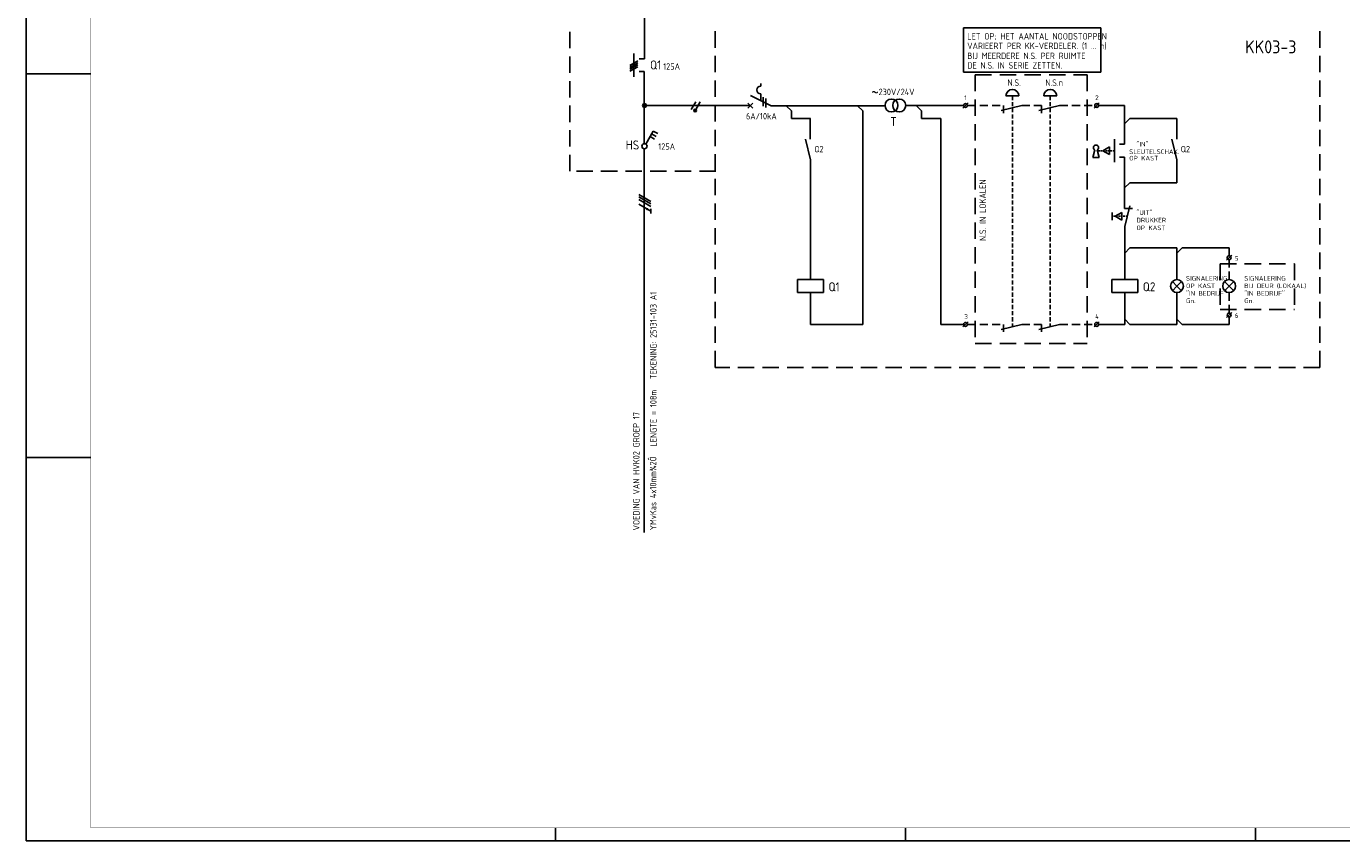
# Model space of a CAD drawing. Header units: millimetres. Extents: x 0 to 841, y 0 to 594.
# Tile 1 of 4: x 0 to 509, y 0 to 315. Entities that reach past the tile are written whole.
import ezdxf
from ezdxf.enums import TextEntityAlignment as Align

# ---------------------------------------------------------------- set-up
doc = ezdxf.new("R2010")
doc.units = ezdxf.units.MM
doc.linetypes.add('HIDDEN', pattern=[9.525, 6.35, -3.175])
doc.layers.get('0').update_dxf_attribs({"linetype": 'CONTINUOUS'})
for name, color, linetype in [('1', 7, 'CONTINUOUS'), ('40', 1, 'CONTINUOUS'), ('41', 2, 'CONTINUOUS'), ('52', 1, 'HIDDEN'), ('70', 1, 'CONTINUOUS'), ('71', 2, 'CONTINUOUS'), ('EL$2B---_KADER', 4, 'CONTINUOUS'), ('LIJN025', 10, 'CONTINUOUS'), ('LIJN035', 50, 'CONTINUOUS'), ('LIJN050', 90, 'CONTINUOUS'), ('TEKST25', 10, 'CONTINUOUS'), ('TEKST35', 50, 'CONTINUOUS'), ('TEKST50', 90, 'CONTINUOUS'), ('TEKST70', 130, 'CONTINUOUS')]:
    doc.layers.add(name, color=color, linetype=linetype)
doc.styles.add('ISO', font='ISO.SHX')
doc.styles.add('NEN', font='iso.shx')
doc.styles.add('ROMAND', font='romand')

# ---------------------------------------------------------------- blocks, each defined once
blk = doc.blocks.new('A1')
at = {"layer": 'LIJN025'}
for p, q in [((0, 297), (25, 297)), ((0, 148.5), (25, 148.5)), ((205, 0), (205, 5)), ((340.5, 0), (340.5, 5)), ((476, 0), (476, 5))]:
    blk.add_line(p, q, dxfattribs=at)
blk.add_lwpolyline([(0, 0), (0, 594), (841, 594), (841, 0)], close=True, dxfattribs=at)
at = {"layer": 'LIJN050', "const_width": 0.2}
blk.add_lwpolyline([(836, 5), (836, 589), (25, 589), (25, 5)], close=True, dxfattribs=at)
at = {"layer": 'TEKST25', "style": 'ROMAND', "width": 2.899115}
blk.add_attdef('STATUS', text='', height=2.5, dxfattribs=at).set_placement((795, 71.5), (834, 71.5), align=Align.FIT)
at = {"layer": 'TEKST25', "style": 'ISO'}
for tag, p in [('E', (796.25, 66)), ('NAAM-E', (807.75, 66)), ('DATUM-E', (826, 66)), ('D', (796.25, 61)), ('NAAM-D', (807.75, 61)), ('DATUM-D', (826, 61)), ('C', (796.25, 56)), ('NAAM-C', (807.75, 56)), ('DATUM-C', (826, 56)), ('B', (796.25, 51)), ('NAAM-B', (807.75, 51)), ('DATUM-B', (826, 51)), ('A', (796.25, 46)), ('NAAM-A', (807.75, 46)), ('DATUM-A', (826, 46))]:
    blk.add_attdef(tag, text='', height=2.5, dxfattribs=at).set_placement(p, align=Align.CENTER)
for tag, p in [('DATUM', (673.75, 36.25)), ('SCHAAL', (709, 36.25)), ('GETEKEND', (739.25, 36.25)), ('GECONTOL.', (774, 36.25)), ('FORMAAT', (804.25, 28.25))]:
    blk.add_attdef(tag, p, '', height=2.5, dxfattribs=at)
at = {"layer": 'TEKST35', "style": 'ISO'}
for tag, p in [('PROJECT', (675.5, 72.5)), ('PLAATS', (675.5, 63.5)), ('INSTALLATIE-REGEL1', (675.5, 52.5)), ('INSTALLATIE-REGEL2', (675.5, 43.5))]:
    blk.add_attdef(tag, p, '', height=4, dxfattribs=at)
blk.add_attdef('PROJ.NR.', text='', height=4, dxfattribs=at).set_placement((822, 23), align=Align.CENTER)
at = {"layer": 'TEKST50', "style": 'ISO'}
blk.add_attdef('FILE-NAAM', text='', height=5, dxfattribs=at).set_placement((814.5, 7.5), align=Align.CENTER)
blk = doc.blocks.new('RWS076')
at = {"layer": '71'}
blk.add_line((2, 0), (0, 2), dxfattribs=at)
blk = doc.blocks.new('RWS023', base_point=(227, 181))
at = {"layer": '40', "style": 'NEN'}
blk.add_text('~', height=5, dxfattribs=at).set_placement((223.5, 179.5))
blk = doc.blocks.new('RWS075')
at = {"layer": '71'}
blk.add_line((2, 0), (0, -2), dxfattribs=at)

msp = doc.modelspace()

# ---------------------------------------------------------------- linework, layer by layer
at = {"color": 10}
for p, q in [((237.16, 250.3), (241.84, 247.59)), ((237.16, 249.36), (241.84, 246.65)), ((237.16, 249.36), (241.84, 246.65)), ((237.16, 248.42), (241.84, 245.72)), ((237.16, 246.55), (241.84, 243.84)), ((241.84, 244.78), (241.84, 242.9))]:
    msp.add_line(p, q, dxfattribs=at)
msp.add_line((237.16, 249.36), (241.84, 246.65))
at = {"color": 10, "const_width": 0.469}
msp.add_lwpolyline([(240.55, 244.86, 1), (240.32, 244.45, 1)], format="xyb", close=True, dxfattribs=at)
at = {"layer": '1', "color": 2}
for p, q in [((284.41, 293.3), (284.41, 292.3)), ((280.41, 288.72), (288.44, 284.7)), ((284.41, 289.3), (284.41, 286.72))]:
    msp.add_line(p, q, dxfattribs=at)
at = {"layer": '1', "color": 1}
for p, q in [((259.24, 286.25), (257.49, 283.22)), ((260.99, 286.25), (259.26, 283.26))]:
    msp.add_line(p, q, dxfattribs=at)
msp.add_circle((259.02, 282.82), 0.5, dxfattribs=at)
at = {"layer": '1', "color": 2}
msp.add_arc((284.41, 290.8), 1.5, 90, 270, dxfattribs=at)
at = {"layer": '52', "ltscale": 0.1}
msp.add_line((421.4, 267.29), (415.02, 267.29), dxfattribs=at)
at = {"layer": '52', "linetype": 'HIDDEN', "ltscale": 0.1}
msp.add_line((426.42, 241.89), (420.55, 241.89), dxfattribs=at)
at = {"layer": '70'}
for p, q in [((233.78, 300.3), (236.82, 302.05)), ((236.82, 301.3), (233.78, 299.55)), ((233.78, 298.8), (236.82, 300.55)), ((233.78, 298.05), (236.82, 299.8)), ((285.41, 287.97), (285.41, 284.47)), ((286.41, 287.47), (286.41, 283.97)), ((362.74, 283.79), (364.74, 285.79)), ((413.52, 283.79), (415.52, 285.79)), ((464.8, 224.84), (466.8, 226.84)), ((464.81, 202.64), (466.81, 204.64)), ((362.74, 198.99), (364.74, 200.99)), ((413.52, 198.99), (415.52, 200.99))]:
    msp.add_line(p, q, dxfattribs=at)
at = {"layer": '70', "const_width": 0.5}
msp.add_lwpolyline([(258.77, 282.82, 1), (259.27, 282.82, 1)], format="xyb", close=True, dxfattribs=at)
at = {"layer": '71'}
for p, q in [((235.3, 304.92), (235.3, 295.92)), ((239.4, 302.92), (237.3, 302.92)), ((239.3, 297.92), (237.3, 297.92)), ((279.41, 283.7), (281.41, 285.7)), ((279.41, 285.7), (281.41, 283.7)), ((379.38, 288.49), (384.38, 288.49)), ((394.03, 288.49), (399.03, 288.49)), ((296.28, 282.73), (294.32, 284.7)), ((323.91, 282.7), (321.91, 284.7)), ((323.91, 282.7), (323.91, 199.99)), ((346.65, 282.75), (344.65, 284.75)), ((385.48, 284.79), (377.48, 282.79)), ((378.48, 284.79), (378.48, 281.79)), ((400.13, 284.79), (392.13, 282.79)), ((393.13, 284.79), (393.13, 281.79)), ((425.32, 284.79), (425.32, 269.79)), ((303.61, 279.75), (303.61, 271.69)), ((354.23, 279.75), (354.23, 199.99)), ((427.42, 279.79), (445.62, 279.79)), ((445.62, 279.79), (445.62, 271.69)), ((239.91, 269.86), (242.81, 274.88)), ((241.56, 272.72), (243.29, 271.72)), ((242.18, 273.8), (243.91, 272.8)), ((242.81, 274.88), (244.54, 273.88)), ((303.71, 263.69), (301.71, 271.69)), ((421.42, 271.79), (421.42, 262.79)), ((445.62, 263.69), (443.62, 271.69)), ((413.06, 264.65), (413.75, 267.58)), ((415.46, 264.65), (414.77, 267.58)), ((416.92, 267.29), (419.52, 268.79)), ((419.52, 265.79), (416.92, 267.29)), ((419.52, 268.79), (419.52, 265.79)), ((425.32, 269.79), (423.42, 269.79)), ((303.71, 263.69), (303.71, 217.36)), ((413.06, 264.65), (415.46, 264.65)), ((425.32, 264.79), (423.42, 264.79)), ((425.32, 264.79), (425.32, 244.88)), ((445.62, 263.69), (445.62, 254.89)), ((427.32, 254.89), (425.32, 252.89)), ((445.62, 254.89), (427.32, 254.89)), ((425.32, 244.89), (428.42, 244.89)), ((425.42, 237.89), (427.42, 245.89)), ((420.55, 243.39), (420.55, 240.39)), ((421.7, 241.89), (424.3, 243.39)), ((424.3, 240.39), (421.7, 241.89)), ((424.3, 243.39), (424.3, 240.39)), ((425.42, 237.89), (425.42, 217.36)), ((427.42, 229.63), (445.62, 229.63)), ((445.62, 229.63), (445.62, 217.33)), ((447.62, 229.63), (465.82, 229.63)), ((465.8, 229.63), (465.8, 226.59)), ((465.8, 225.09), (465.8, 224.93)), ((308.71, 217.36), (298.71, 217.36)), ((298.71, 217.36), (298.71, 212.36)), ((308.71, 212.36), (308.71, 217.36)), ((420.42, 217.36), (420.42, 212.36)), ((430.42, 217.36), (420.42, 217.36)), ((430.42, 212.36), (430.42, 217.36)), ((445.62, 214.83), (443.85, 216.6)), ((445.62, 214.83), (443.85, 213.06)), ((445.62, 214.83), (447.39, 216.6)), ((445.62, 214.83), (447.39, 213.06)), ((465.82, 214.83), (464.05, 216.6)), ((465.82, 214.83), (464.05, 213.06)), ((465.82, 214.83), (467.59, 216.6)), ((465.82, 214.83), (467.59, 213.06)), ((298.71, 212.36), (308.71, 212.36)), ((303.71, 212.36), (303.71, 199.99)), ((420.42, 212.36), (430.42, 212.36)), ((425.42, 212.36), (425.42, 199.99)), ((445.62, 212.33), (445.62, 199.99)), ((385.48, 199.99), (377.48, 197.99)), ((378.48, 199.99), (378.48, 197.09)), ((400.13, 199.99), (392.13, 197.99)), ((393.13, 199.99), (393.13, 197.09)), ((465.82, 202.89), (465.82, 199.99))]:
    msp.add_line(p, q, dxfattribs=at)
for centre, radius in [((239.4, 284.8), 0.75), ((239.4, 284.8), 0.5), ((335.05, 284.8), 2.5), ((338.05, 284.8), 2.5), ((363.74, 284.79), 0.75), ((414.52, 284.79), 0.75), ((239.4, 284.8), 0.25), ((239.4, 269), 1), ((465.8, 225.84), 0.75), ((445.62, 214.83), 2.5), ((465.82, 214.83), 2.5), ((465.81, 203.64), 0.75), ((363.74, 199.99), 0.75), ((414.52, 199.99), 0.75)]:
    msp.add_circle(centre, radius, dxfattribs=at)
for centre, radius, start, end in [((381.88, 288.49), 2.5, 0, 180), ((396.53, 288.49), 2.5, 0, 180), ((414.26, 268.45), 1, 300.6656, 239.3344)]:
    msp.add_arc(centre, radius, start, end, dxfattribs=at)
at = {"layer": 'LIJN025', "linetype": 'HIDDEN'}
for p, q in [((210.45, 259.33), (210.45, 316)), ((266.78, 183.35), (266.78, 316)), ((501, 183.35), (501, 316)), ((367.49, 296.65), (367.49, 192.57)), ((367.49, 296.65), (410.78, 296.65)), ((410.78, 296.65), (410.78, 192.57)), ((267, 259.33), (210.45, 259.33)), ((462.3, 223.47), (491.07, 223.47)), ((462.3, 223.47), (462.3, 205.77)), ((491.07, 223.47), (491.07, 205.77)), ((462.3, 205.77), (491.07, 205.77)), ((367.49, 192.57), (410.78, 192.57)), ((501, 183.35), (266.78, 183.35))]:
    msp.add_line(p, q, dxfattribs=at)
at = {"layer": 'LIJN025', "linetype": 'HIDDEN', "ltscale": 0.25}
for p, q in [((381.88, 288.49), (381.88, 199.09)), ((396.53, 288.49), (396.53, 199.09))]:
    msp.add_line(p, q, dxfattribs=at)
at = {"layer": 'LIJN035', "color": 90}
for p, q in [((239.4, 302.92), (239.4, 334.9)), ((239.3, 297.92), (239.3, 288.2)), ((239.3, 288.4), (239.3, 269.99)), ((239.3, 268.01), (239.3, 119.34))]:
    msp.add_line(p, q, dxfattribs=at)
at = {"layer": 'LIJN035'}
for p, q in [((416.19, 314.93), (362.99, 314.93)), ((362.99, 314.93), (362.99, 297.71)), ((416.19, 297.71), (416.19, 314.93)), ((362.99, 297.71), (416.19, 297.71)), ((240, 284.75), (280.46, 284.75)), ((288.44, 284.7), (332.55, 284.7)), ((296.28, 282.73), (296.28, 279.75)), ((340.55, 284.75), (362.99, 284.75)), ((346.65, 282.75), (346.65, 279.75)), ((415.27, 284.79), (425.32, 284.79)), ((296.28, 279.75), (303.63, 279.75)), ((346.65, 279.75), (354.23, 279.75)), ((303.71, 199.99), (323.91, 199.99)), ((354.23, 199.99), (362.99, 199.99)), ((415.27, 199.99), (425.42, 199.99)), ((427.42, 199.99), (445.62, 199.99)), ((447.62, 199.99), (465.82, 199.99))]:
    msp.add_line(p, q, dxfattribs=at)
at = {"layer": 'LIJN035', "linetype": 'HIDDEN', "ltscale": 0.5}
for p, q in [((364.49, 284.79), (378.48, 284.79)), ((385.48, 284.79), (393.13, 284.79)), ((400.13, 284.79), (413.77, 284.79)), ((465.8, 217.33), (465.8, 225.09)), ((465.81, 204.39), (465.81, 212.33)), ((364.49, 199.99), (378.48, 199.99)), ((385.48, 199.99), (393.13, 199.99)), ((400.13, 199.99), (413.77, 199.99))]:
    msp.add_line(p, q, dxfattribs=at)

# ---------------------------------------------------------------- block references
at = {"layer": '40'}
msp.add_blockref('RWS023', (330.65, 288.8), dxfattribs=at)
at = {"layer": '70'}
msp.add_blockref('RWS076', (425.42, 199.99), dxfattribs=at)
at = {"layer": 'EL$2B---_KADER'}
msp.add_blockref('A1', (0, 0), dxfattribs=at)
at = {"layer": 'TEKST70', "xscale": -1, "rotation": 180}
msp.add_blockref('RWS076', (425.42, 279.79), dxfattribs=at)
at = {"layer": 'TEKST70'}
for name, p in [('RWS075', (425.42, 229.63)), ('RWS075', (445.62, 229.63)), ('RWS076', (445.62, 199.99)), ('RWS076', (445.62, 199.99))]:
    msp.add_blockref(name, p, dxfattribs=at)

# ---------------------------------------------------------------- texts
at = {"layer": '40', "style": 'NEN'}
for s, height, p in [('LET OP; HET AANTAL NOODSTOPPEN', 2.5, (364.39, 310.33)), ('VARIEERT PER KK-VERDELER. (1 ... n)', 2.5, (364.39, 306.63)), ('125A', 2.5, (246.65, 298.64)), ('BIJ MEERDERE N.S. PER RUIMTE', 2.5, (364.39, 302.77)), ('DE N.S. IN SERIE ZETTEN.', 2.5, (364.39, 299.07)), ('230V/24V', 2.5, (330.05, 288.8)), ('N.S.', 2.5, (379.98, 292.39)), ('N.S.n', 2.5, (394.63, 292.39)), ('1', 1.8, (363.24, 286.89)), ('2', 1.8, (413.92, 286.89)), ('6A/10kA', 2.5, (278.7, 279.37)), ('125A', 2.5, (244.75, 267.64)), ('"IN"', 1.8, (429.92, 268.89)), ('Q2', 2.5, (305.16, 266.64)), ('SLEUTELSCHAK.', 1.8, (427.12, 265.99)), ('OP KAST', 1.8, (427.12, 263.49)), ('Q2', 2.5, (447.07, 266.64)), ('"UIT"', 1.8, (429.92, 242.39)), ('DRUKKER ', 1.8, (429.92, 239.49)), ('OP KAST', 1.8, (429.92, 236.49)), ('5', 1.8, (467.99, 224.66)), ('SIGNALERING', 1.8, (449.12, 216.93)), ('OP KAST', 1.8, (449.12, 214.03)), ('SIGNALERING', 1.8, (471.67, 216.93)), ('BIJ DEUR (LOKAAL)', 1.8, (471.67, 214.03)), ('Gn.', 1.8, (449.12, 208.23)), ('"IN BEDRIJF"', 1.8, (449.12, 211.13)), ('Gn.', 1.8, (471.67, 208.23)), ('"IN BEDRIJF"', 1.8, (471.67, 211.13)), ('3', 1.8, (363.24, 202.17)), ('4', 1.8, (413.92, 202.17)), ('6', 1.8, (467.99, 202.51))]:
    msp.add_text(s, height=height, dxfattribs=at).set_placement(p)
for s, p in [('TEKENING: 25131-103 A1', (244.08, 178.79)), ('LENGTE = 108m', (244.08, 152.65)), ('VOEDING VAN HVK02 GROEP 17', (237.48, 120.19)), ('YMvKas 4x10mm¾2Ô', (243.98, 120.19))]:
    msp.add_text(s, height=2.5, rotation=90, dxfattribs=at).set_placement(p)
at = {"layer": '41', "style": 'NEN'}
msp.add_text('T', height=3.5, dxfattribs=at).set_placement((337.05, 276.8), align=Align.RIGHT)
for s, p in [('Q1', (310.66, 212.81)), ('Q2', (432.37, 212.81))]:
    msp.add_text(s, height=3.5, dxfattribs=at).set_placement(p)
at = {"layer": 'TEKST25', "style": 'ISO'}
msp.add_text('N.S. IN LOKALEN', height=2.5, rotation=90, dxfattribs=at).set_placement((371.63, 232.3))
at = {"layer": 'TEKST35', "style": 'NEN'}
for s, p in [('Q1', (241.55, 298.74)), ('HS', (232.15, 267.74))]:
    msp.add_text(s, height=3.5, dxfattribs=at).set_placement(p)
at = {"layer": 'TEKST50', "linetype": 'HIDDEN', "style": 'ISO'}
msp.add_text('KK03-3', height=5, dxfattribs=at).set_placement((472, 304.99))

doc.saveas('drawing.dxf')
